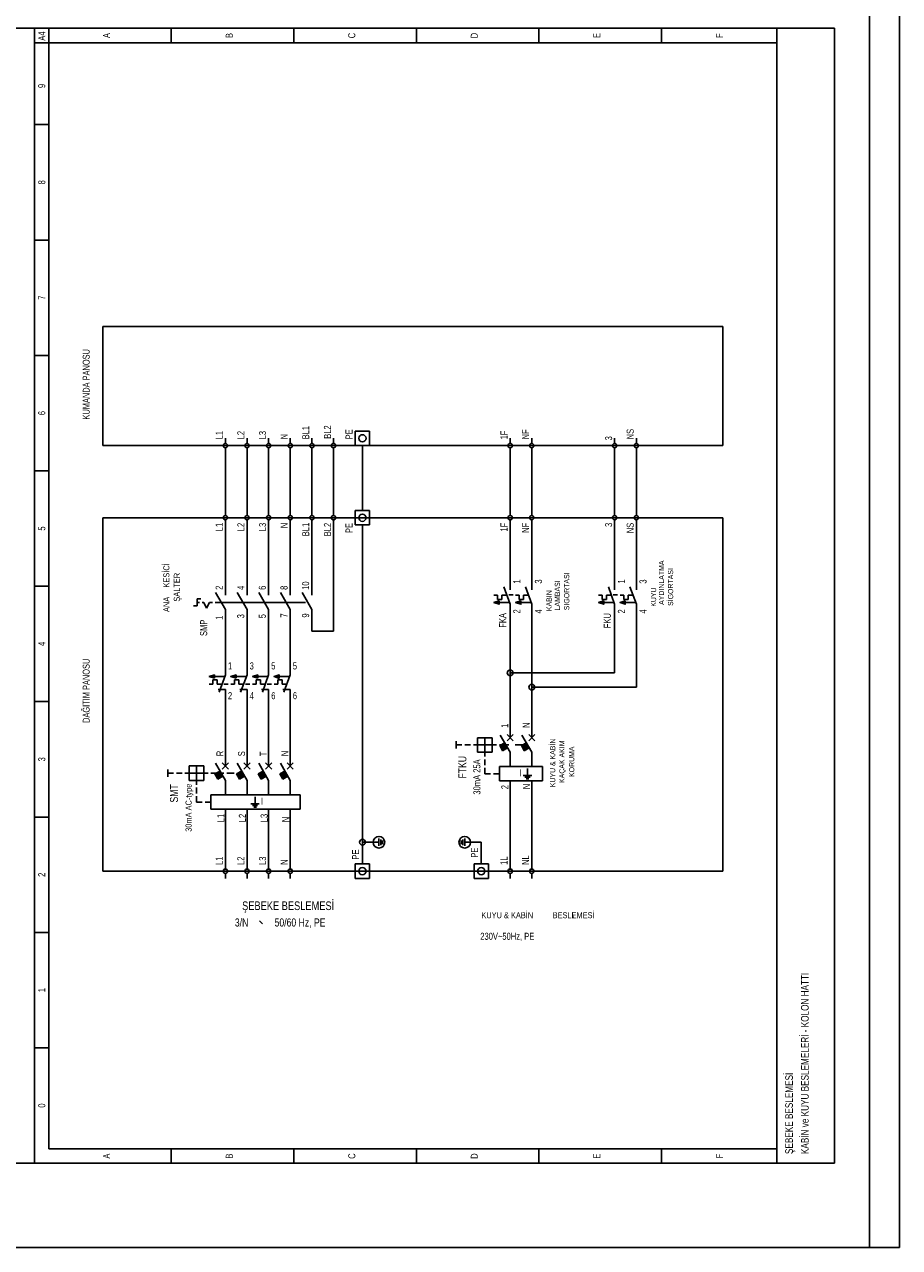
# Model space of a CAD drawing. Header units: centimetres. Extents: x 0 to 13360, y -30 to 2970.
# Tile 21 of 27: x 12630 to 13360, y 0 to 1019. Entities that reach past the tile are written whole.
import ezdxf
from ezdxf.enums import TextEntityAlignment as Align

# ---------------------------------------------------------------- set-up
doc = ezdxf.new("R2010")
doc.units = ezdxf.units.CM
for name, color, linetype in [('ASN-CERCEVE', 7, 'Continuous'), ('ASN-ELEKTRIK', 3, 'Continuous'), ('ASN-ELEKTRIK-YAZI', 4, 'Continuous')]:
    doc.layers.add(name, color=color, linetype=linetype)

msp = doc.modelspace()

# ---------------------------------------------------------------- linework, layer by layer
at = {"layer": 'ASN-CERCEVE'}
for points in [[(0, 0), (13359.9, 0), (13359.9, 2970), (0, 2970)], [(100, 0), (13334.9, 0), (13334.9, 2970), (100, 2970)]]:
    msp.add_lwpolyline(points, close=True, dxfattribs=at)
at = {"layer": 'ASN-ELEKTRIK'}
for p, q in [((11971.8, 1016), (12638.6, 1016)), ((12638.6, 70.2), (12638.6, 1016)), ((12638.6, 1016), (13305.7, 1016)), ((12638.6, 1016), (12638.6, 70.2)), ((12650.6, 82.2), (12650.6, 1016)), ((12752.8, 1016), (12752.8, 1003.9)), ((12855, 1016), (12855, 1003.9)), ((12957.1, 1016), (12957.1, 1003.9)), ((13059.3, 1003.9), (13059.3, 1016)), ((13161.5, 1003.9), (13161.5, 1016)), ((13257.7, 70.2), (13257.7, 1016)), ((13305.7, 1016), (13305.7, 70.2)), ((12638.6, 1003.9), (13257.7, 1003.9)), ((12650.6, 935.7), (12638.6, 935.7)), ((12650.6, 839.5), (12638.6, 839.5)), ((13212.6, 767.4), (12695.7, 767.4)), ((12695.7, 767.4), (12695.7, 668.2)), ((13212.6, 668.2), (13212.6, 767.4)), ((12650.6, 743.4), (12638.6, 743.4)), ((12797.9, 670), (12797.9, 674.3)), ((12815.9, 670), (12815.9, 674.3)), ((12833.9, 670), (12833.9, 674.3)), ((12852, 670), (12852, 674.3)), ((12870, 670), (12870, 674.3)), ((12888, 670), (12888, 674.3)), ((12906, 680.3), (12918.1, 680.3)), ((12906, 668.2), (12906, 680.3)), ((12918.1, 680.3), (12918.1, 668.2)), ((13035.3, 670), (13035.3, 674.3)), ((13053.3, 670), (13053.3, 674.3)), ((13122.4, 670), (13122.4, 674.3)), ((13140.5, 670), (13140.5, 674.3)), ((12695.7, 668.2), (13212.6, 668.2)), ((12797.9, 662.2), (12797.9, 666.4)), ((12815.9, 662.2), (12815.9, 666.4)), ((12833.9, 662.2), (12833.9, 666.4)), ((12852, 662.2), (12852, 666.4)), ((12870, 662.2), (12870, 666.4)), ((12888, 662.2), (12888, 666.4)), ((12918.1, 668.2), (12906, 668.2)), ((12912.1, 614.1), (12912.1, 668.2)), ((13035.3, 662.2), (13035.3, 666.4)), ((13053.3, 662.2), (13053.3, 666.4)), ((13122.4, 662.2), (13122.4, 666.4)), ((13140.5, 662.2), (13140.5, 666.4)), ((12797.9, 614.1), (12797.9, 662.2)), ((12815.9, 662.2), (12815.9, 614.1)), ((12833.9, 614.1), (12833.9, 662.2)), ((12852, 662.2), (12852, 614.1)), ((12870, 614.1), (12870, 662.2)), ((12888, 614.1), (12888, 662.2)), ((13035.3, 614.1), (13035.3, 662.2)), ((13053.3, 662.2), (13053.3, 614.1)), ((13122.4, 662.2), (13122.4, 614.1)), ((13140.5, 662.2), (13140.5, 614.1)), ((12650.6, 647.2), (12638.6, 647.2)), ((12797.9, 609.9), (12797.9, 614.1)), ((12815.9, 609.9), (12815.9, 614.1)), ((12833.9, 609.9), (12833.9, 614.1)), ((12852, 609.9), (12852, 614.1)), ((12870, 609.9), (12870, 614.1)), ((12888, 609.9), (12888, 614.1)), ((12906, 614.1), (12918.1, 614.1)), ((12906, 602.1), (12906, 614.1)), ((12918.1, 614.1), (12918.1, 602.1)), ((13035.3, 609.9), (13035.3, 614.1)), ((13053.3, 609.9), (13053.3, 614.1)), ((13122.4, 609.9), (13122.4, 614.1)), ((13140.5, 609.9), (13140.5, 614.1)), ((13212.6, 608.1), (12695.7, 608.1)), ((12695.7, 608.1), (12695.7, 313.6)), ((12797.9, 602.1), (12797.9, 606.3)), ((12797.9, 549.6), (12797.9, 602.1)), ((12815.9, 602.1), (12815.9, 606.3)), ((12815.9, 549.6), (12815.9, 602.1)), ((12833.9, 602.1), (12833.9, 606.3)), ((12833.9, 549.6), (12833.9, 602.1)), ((12852, 602.1), (12852, 606.3)), ((12852, 549.6), (12852, 602.1)), ((12870, 602.1), (12870, 606.3)), ((12870, 602.1), (12870, 605.1)), ((12870, 549.6), (12870, 602.1)), ((12888, 602.1), (12888, 606.3)), ((12888, 602.1), (12888, 605.1)), ((12888, 513.6), (12888, 602.1)), ((12918.1, 602.1), (12906, 602.1)), ((12912.1, 602.1), (12912.1, 337.7)), ((13035.3, 602.1), (13035.3, 606.3)), ((13035.3, 554), (13035.3, 602.1)), ((13053.3, 602.1), (13053.3, 606.3)), ((13053.3, 554), (13053.3, 602.1)), ((13122.4, 602.1), (13122.4, 606.3)), ((13122.4, 554), (13122.4, 602.1)), ((13140.5, 602.1), (13140.5, 606.3)), ((13140.5, 554), (13140.5, 602.1)), ((13212.6, 313.6), (13212.6, 608.1)), ((12650.6, 551), (12638.6, 551)), ((13035.3, 536), (13030, 550.4)), ((13035.3, 548), (13035.3, 554)), ((13053.3, 536), (13048.1, 550.4)), ((13053.3, 548), (13053.3, 554)), ((13122.4, 536), (13117.2, 550.4)), ((13122.4, 548), (13122.4, 554)), ((13140.5, 536), (13135.2, 550.4)), ((13140.5, 548), (13140.5, 554)), ((12774.4, 540.6), (12777.4, 540.6)), ((12774.4, 540.6), (12774.4, 534.6)), ((12797.9, 531.6), (12789.6, 545.8)), ((12797.9, 543.6), (12797.9, 549.6)), ((12815.9, 531.6), (12807.7, 545.8)), ((12815.9, 543.6), (12815.9, 549.6)), ((12833.9, 531.6), (12825.7, 545.8)), ((12833.9, 543.6), (12833.9, 549.6)), ((12852, 531.6), (12843.7, 545.8)), ((12852, 543.6), (12852, 549.6)), ((12870, 531.6), (12861.8, 545.8)), ((12870, 543.6), (12870, 549.6)), ((13021.8, 543.7), (13024.8, 543.7)), ((13024.8, 543.7), (13024.8, 540.1)), ((13028.4, 540.1), (13028.4, 543.7)), ((13028.4, 543.7), (13032.4, 543.7)), ((13034.1, 543.8), (13037.7, 543.8)), ((13039.8, 543.7), (13042.8, 543.7)), ((13042.8, 543.7), (13042.8, 540.1)), ((13046.5, 540.1), (13046.5, 543.7)), ((13046.5, 543.7), (13050.4, 543.7)), ((13109, 543.7), (13112, 543.7)), ((13112, 543.7), (13112, 540.1)), ((13115.6, 540.1), (13115.6, 543.7)), ((13115.6, 543.7), (13119.6, 543.7)), ((13121.2, 543.8), (13124.8, 543.8)), ((13127, 543.7), (13130, 543.7)), ((13130, 543.7), (13130, 540.1)), ((13133.6, 540.1), (13133.6, 543.7)), ((13133.6, 543.7), (13137.6, 543.7)), ((12771.4, 534.6), (12774.4, 534.6)), ((12774.4, 537.6), (12776.2, 537.6)), ((12778.6, 537.6), (12779.8, 537.6)), ((12782.2, 532.8), (12779.8, 537.6)), ((12784.6, 537.6), (12782.2, 532.8)), ((12784.6, 537.6), (12785.8, 537.6)), ((12785.8, 537.6), (12787, 537.6)), ((12789.4, 537.6), (12794.3, 537.6)), ((12794.9, 537.6), (12864.6, 537.6)), ((12797.9, 531.6), (12797.9, 525.6)), ((12815.9, 531.6), (12815.9, 525.6)), ((12833.9, 531.6), (12833.9, 525.6)), ((12852, 531.6), (12852, 525.6)), ((12870, 531.6), (12870, 525.6)), ((13021.8, 537.5), (13026.1, 538.9)), ((13034.6, 537.5), (13021.8, 537.5)), ((13021.8, 537.5), (13026.1, 536)), ((13024.8, 540.1), (13028.4, 540.1)), ((13026.1, 538.9), (13026.1, 536)), ((13035.3, 536), (13035.3, 530)), ((13035.3, 478.9), (13035.3, 530)), ((13039.8, 537.5), (13044.2, 538.9)), ((13052.6, 537.5), (13039.8, 537.5)), ((13039.8, 537.5), (13044.2, 536)), ((13042.8, 540.1), (13046.5, 540.1)), ((13044.2, 538.9), (13044.2, 536)), ((13053.3, 536), (13053.3, 530)), ((13053.3, 466.9), (13053.3, 530)), ((13109, 537.5), (13113.3, 538.9)), ((13121.7, 537.5), (13109, 537.5)), ((13109, 537.5), (13113.3, 536)), ((13112, 540.1), (13115.6, 540.1)), ((13113.3, 538.9), (13113.3, 536)), ((13122.4, 536), (13122.4, 530)), ((13122.4, 478.9), (13122.4, 530)), ((13127, 537.5), (13131.3, 538.9)), ((13139.7, 537.5), (13127, 537.5)), ((13127, 537.5), (13131.3, 536)), ((13130, 540.1), (13133.6, 540.1)), ((13131.3, 538.9), (13131.3, 536)), ((13140.5, 536), (13140.5, 530)), ((13140.5, 466.9), (13140.5, 530)), ((12797.9, 483.1), (12797.9, 525.6)), ((12815.9, 483.1), (12815.9, 525.6)), ((12833.9, 483.1), (12833.9, 525.6)), ((12852, 483.1), (12852, 525.6)), ((12870, 525.6), (12870, 513.6)), ((12870, 513.6), (12888, 513.6)), ((12797.9, 477.1), (12797.9, 483.1)), ((12815.9, 477.1), (12815.9, 483.1)), ((12833.9, 477.1), (12833.9, 483.1)), ((12852, 477.1), (12852, 483.1)), ((12784.4, 475.7), (12788.7, 477.1)), ((12797.1, 475.7), (12784.4, 475.7)), ((12784.4, 475.7), (12788.7, 474.3)), ((12784.4, 469.4), (12787.4, 469.4)), ((12787.4, 469.4), (12787.4, 473.1)), ((12787.4, 473.1), (12791, 473.1)), ((12788.7, 474.3), (12788.7, 477.1)), ((12791, 473.1), (12791, 469.4)), ((12791, 469.4), (12795, 469.4)), ((12797.9, 477.1), (12792.6, 462.7)), ((12796.7, 469.3), (12800.3, 469.3)), ((12802.4, 475.7), (12806.8, 477.1)), ((12815.2, 475.7), (12802.4, 475.7)), ((12802.4, 475.7), (12806.8, 474.3)), ((12802.4, 469.4), (12805.4, 469.4)), ((12805.4, 469.4), (12805.4, 473.1)), ((12805.4, 473.1), (12809, 473.1)), ((12806.8, 474.3), (12806.8, 477.1)), ((12809, 473.1), (12809, 469.4)), ((12809, 469.4), (12813, 469.4)), ((12815.9, 477.1), (12810.6, 462.7)), ((12814.7, 469.3), (12818.3, 469.3)), ((12820.5, 475.7), (12824.8, 477.1)), ((12833.2, 475.7), (12820.5, 475.7)), ((12820.5, 475.7), (12824.8, 474.3)), ((12820.5, 469.4), (12823.5, 469.4)), ((12823.5, 469.4), (12823.5, 473.1)), ((12823.5, 473.1), (12827.1, 473.1)), ((12824.8, 474.3), (12824.8, 477.1)), ((12827.1, 473.1), (12827.1, 469.4)), ((12827.1, 469.4), (12831.1, 469.4)), ((12833.9, 477.1), (12828.7, 462.7)), ((12832.7, 469.3), (12836.3, 469.3)), ((12838.5, 475.7), (12842.8, 477.1)), ((12851.2, 475.7), (12838.5, 475.7)), ((12838.5, 475.7), (12842.8, 474.2)), ((12838.5, 469.4), (12841.5, 469.4)), ((12841.5, 469.4), (12841.5, 473)), ((12841.5, 473), (12845.1, 473)), ((12842.8, 474.2), (12842.8, 477.1)), ((12845.1, 473), (12845.1, 469.4)), ((12845.1, 469.4), (12849.1, 469.4)), ((12852, 477.1), (12846.7, 462.7)), ((13122.4, 478.9), (13035.3, 478.9)), ((13035.3, 436.8), (13035.3, 478.9)), ((12797.9, 465.1), (12791.8, 465.1)), ((12797.9, 465.1), (12797.9, 459.1)), ((12797.9, 413.3), (12797.9, 459.1)), ((12815.9, 465.1), (12809.9, 465.1)), ((12815.9, 465.1), (12815.9, 459.1)), ((12815.9, 459.1), (12815.9, 413.3)), ((12833.9, 465.1), (12827.9, 465.1)), ((12833.9, 465.1), (12833.9, 459.1)), ((12833.9, 413.3), (12833.9, 459.1)), ((12852, 465.1), (12845.9, 465.1)), ((12852, 465.1), (12852, 459.1)), ((12852, 413.3), (12852, 459.1)), ((13053.3, 466.9), (13140.5, 466.9)), ((13053.3, 436.8), (13053.3, 466.9)), ((12650.6, 454.9), (12638.6, 454.9)), ((13035.3, 424.8), (13035.3, 436.8)), ((13053.3, 424.8), (13053.3, 436.8)), ((12990.2, 421.8), (12990.2, 415.8)), ((12990.2, 418.8), (12995, 418.8)), ((12997.4, 418.8), (13002.2, 418.8)), ((13004.6, 418.8), (13009.4, 418.8)), ((13008.2, 424.8), (13008.2, 412.8)), ((13020.2, 424.8), (13008.2, 424.8)), ((13009.4, 418.8), (13019, 418.8)), ((13014.2, 414), (13014.2, 424.8)), ((13019, 418.8), (13023.9, 418.8)), ((13020.2, 412.8), (13020.2, 424.8)), ((13026.3, 418.8), (13031.1, 418.8)), ((13026.6, 418.2), (13030.8, 420.6)), ((13029, 414), (13026.6, 418.2)), ((13029.2, 414.1), (13026.8, 418.3)), ((13035.3, 412.8), (13027.1, 427)), ((13029.5, 414.3), (13027.1, 418.5)), ((13029.8, 414.4), (13027.4, 418.6)), ((13030.1, 414.6), (13027.7, 418.8)), ((13030.3, 414.7), (13027.9, 418.9)), ((13030.6, 414.9), (13028.2, 419.1)), ((13030.8, 415), (13028.4, 419.2)), ((13031.1, 415.2), (13028.7, 419.4)), ((13031.3, 415.3), (13028.9, 419.5)), ((13031.6, 415.5), (13029.2, 419.7)), ((13031.8, 415.6), (13029.4, 419.8)), ((13032.2, 415.8), (13029.7, 420)), ((13032.4, 415.9), (13030, 420.1)), ((13032.7, 416.1), (13030.3, 420.3)), ((13032.9, 416.2), (13030.5, 420.4)), ((13030.5, 418.8), (13034.1, 418.8)), ((13032.7, 422.3), (13037.8, 427.4)), ((13032.7, 427.4), (13037.8, 422.3)), ((13039.5, 418.8), (13045.5, 418.8)), ((13044.7, 418.2), (13048.8, 420.6)), ((13047.1, 414), (13044.7, 418.2)), ((13047.3, 414.1), (13044.9, 418.3)), ((13053.3, 412.8), (13045.1, 427)), ((13047.6, 414.3), (13045.2, 418.5)), ((13047.8, 414.4), (13045.4, 418.6)), ((13048.1, 414.6), (13045.7, 418.8)), ((13048.3, 414.7), (13045.9, 418.9)), ((13048.6, 414.9), (13046.2, 419.1)), ((13048.8, 415), (13046.4, 419.2)), ((13049.1, 415.2), (13046.7, 419.4)), ((13049.3, 415.3), (13046.9, 419.5)), ((13049.7, 415.5), (13047.3, 419.7)), ((13049.9, 415.6), (13047.5, 419.8)), ((13050.2, 415.8), (13047.8, 420)), ((13050.4, 415.9), (13048, 420.1)), ((13050.7, 416.1), (13048.3, 420.3)), ((13050.9, 416.2), (13048.5, 420.4)), ((13050.8, 422.3), (13055.9, 427.4)), ((13050.8, 427.4), (13055.9, 422.3)), ((12797.9, 413.3), (12797.9, 401.3)), ((12797.9, 401.3), (12797.9, 413.3)), ((12815.9, 413.3), (12815.9, 401.3)), ((12815.9, 401.3), (12815.9, 413.3)), ((12833.9, 413.3), (12833.9, 401.3)), ((12833.9, 401.3), (12833.9, 413.3)), ((12852, 413.3), (12852, 401.3)), ((12852, 401.3), (12852, 413.3)), ((13008.2, 412.8), (13020.2, 412.8)), ((13014.2, 414), (13014.2, 409.2)), ((13033.2, 416.4), (13029, 414)), ((13035.3, 412.8), (13035.3, 400.8)), ((13051.2, 416.4), (13047.1, 414)), ((13053.3, 412.8), (13053.3, 400.8)), ((12749.8, 398.3), (12749.8, 392.3)), ((12767.8, 401.3), (12767.8, 389.2)), ((12779.8, 401.3), (12767.8, 401.3)), ((12773.8, 390.4), (12773.8, 401.3)), ((12779.8, 389.2), (12779.8, 401.3)), ((12797.9, 389.2), (12789.6, 403.5)), ((12795.3, 398.7), (12800.4, 403.8)), ((12795.3, 403.8), (12800.4, 398.7)), ((12815.9, 389.2), (12807.7, 403.5)), ((12813.3, 398.7), (12818.4, 403.8)), ((12813.3, 403.8), (12818.4, 398.7)), ((12833.9, 389.2), (12825.7, 403.5)), ((12831.4, 398.7), (12836.5, 403.8)), ((12831.4, 403.8), (12836.5, 398.7)), ((12852, 389.2), (12843.7, 403.5)), ((12849.4, 398.7), (12854.5, 403.8)), ((12849.4, 403.8), (12854.5, 398.7)), ((13014.2, 406.8), (13014.2, 402)), ((13014.2, 399.6), (13014.2, 394.8)), ((13062.3, 400.8), (13026.3, 400.8)), ((13026.3, 400.8), (13026.3, 388.8)), ((13049.7, 393.4), (13049.7, 399.1)), ((13062.3, 400.8), (13062.3, 388.8)), ((12749.8, 395.3), (12754.6, 395.3)), ((12757, 395.3), (12761.8, 395.3)), ((12764.2, 395.3), (12769, 395.3)), ((12767.8, 389.2), (12779.8, 389.2)), ((12769, 395.3), (12778.6, 395.3)), ((12773.8, 390.4), (12773.8, 385.6)), ((12778.6, 395.3), (12783.4, 395.3)), ((12785.8, 395.3), (12790.6, 395.3)), ((12789.2, 394.6), (12793.4, 397)), ((12791.6, 390.4), (12789.2, 394.6)), ((12791.8, 390.6), (12789.4, 394.7)), ((12792.1, 390.7), (12789.7, 394.9)), ((12792.3, 390.9), (12789.9, 395)), ((12792.7, 391.1), (12790.3, 395.2)), ((12792.9, 391.2), (12790.5, 395.3)), ((12793.2, 391.4), (12790.8, 395.5)), ((12793.4, 391.5), (12791, 395.6)), ((12793.7, 391.7), (12791.3, 395.8)), ((12793.9, 391.8), (12791.5, 395.9)), ((12795.8, 392.9), (12791.6, 390.4)), ((12794.2, 392), (12791.8, 396.1)), ((12794.4, 392.1), (12792, 396.2)), ((12794.7, 392.3), (12792.3, 396.4)), ((12794.9, 392.4), (12792.5, 396.5)), ((12795.3, 392.6), (12792.9, 396.7)), ((12795.5, 392.7), (12793.1, 396.8)), ((12793.1, 395.3), (12796.7, 395.3)), ((12797.9, 389.2), (12797.9, 377.2)), ((12799.1, 395.3), (12805.1, 395.3)), ((12807.2, 394.6), (12811.4, 397)), ((12809.6, 390.4), (12807.2, 394.6)), ((12809.9, 390.6), (12807.4, 394.7)), ((12810.2, 390.7), (12807.8, 394.9)), ((12810.4, 390.9), (12808, 395)), ((12810.7, 391.1), (12808.3, 395.2)), ((12810.9, 391.2), (12808.5, 395.3)), ((12811.2, 391.4), (12808.8, 395.5)), ((12811.4, 391.5), (12809, 395.6)), ((12811.7, 391.7), (12809.3, 395.8)), ((12811.9, 391.8), (12809.5, 395.9)), ((12813.8, 392.9), (12809.6, 390.4)), ((12812.2, 392), (12809.8, 396.1)), ((12812.5, 392.1), (12810.1, 396.2)), ((12812.8, 392.3), (12810.4, 396.4)), ((12813, 392.4), (12810.6, 396.5)), ((12813.3, 392.6), (12810.9, 396.7)), ((12813.5, 392.7), (12811.1, 396.8)), ((12815.9, 389.2), (12815.9, 377.2)), ((12825.3, 394.6), (12829.4, 397)), ((12827.7, 390.4), (12825.3, 394.6)), ((12827.9, 390.6), (12825.5, 394.7)), ((12828.2, 390.7), (12825.8, 394.9)), ((12828.4, 390.9), (12826, 395)), ((12828.7, 391.1), (12826.3, 395.2)), ((12828.9, 391.2), (12826.5, 395.3)), ((12829.2, 391.4), (12826.8, 395.5)), ((12829.4, 391.5), (12827, 395.6)), ((12829.8, 391.7), (12827.4, 395.8)), ((12830, 391.8), (12827.6, 395.9)), ((12831.8, 392.9), (12827.7, 390.4)), ((12830.3, 392), (12827.9, 396.1)), ((12830.5, 392.1), (12828.1, 396.2)), ((12830.8, 392.3), (12828.4, 396.4)), ((12831, 392.4), (12828.6, 396.5)), ((12831.3, 392.6), (12828.9, 396.7)), ((12831.5, 392.7), (12829.1, 396.8)), ((12833.9, 389.2), (12833.9, 377.2)), ((12843.3, 394.6), (12847.5, 397)), ((12845.7, 390.4), (12843.3, 394.6)), ((12845.9, 390.6), (12843.5, 394.7)), ((12846.2, 390.7), (12843.8, 394.9)), ((12846.4, 390.9), (12844, 395)), ((12846.7, 391.1), (12844.3, 395.2)), ((12847, 391.2), (12844.6, 395.3)), ((12847.3, 391.4), (12844.9, 395.5)), ((12847.5, 391.5), (12845.1, 395.6)), ((12847.8, 391.7), (12845.4, 395.8)), ((12848, 391.8), (12845.6, 395.9)), ((12849.9, 392.9), (12845.7, 390.4)), ((12848.3, 392), (12845.9, 396.1)), ((12848.5, 392.1), (12846.1, 396.2)), ((12848.8, 392.3), (12846.4, 396.4)), ((12849, 392.4), (12846.6, 396.5)), ((12849.4, 392.6), (12846.9, 396.7)), ((12849.6, 392.7), (12847.2, 396.8)), ((12852, 389.2), (12852, 377.2)), ((13014.2, 394.8), (13019, 394.8)), ((13021.4, 394.8), (13026.3, 394.8)), ((13062.3, 388.8), (13026.3, 388.8)), ((13035.3, 376.7), (13035.3, 388.8)), ((13046.2, 393.4), (13053.3, 393.4)), ((13047.6, 392), (13051.9, 392)), ((13048.7, 390.5), (13050.8, 390.5)), ((13053.3, 376.7), (13053.3, 388.8)), ((12773.8, 383.2), (12773.8, 378.4)), ((12860.2, 377.2), (12785.8, 377.2)), ((12785.8, 377.2), (12785.8, 365.2)), ((12860.2, 377.2), (12860.2, 365.2)), ((12773.8, 376), (12773.8, 371.2)), ((12773.8, 371.2), (12778.6, 371.2)), ((12781, 371.2), (12785.8, 371.2)), ((12819, 369.8), (12826.1, 369.8)), ((12820.4, 368.4), (12824.7, 368.4)), ((12821.6, 367), (12823.7, 367)), ((12822.6, 369.8), (12822.6, 375.5)), ((13035.3, 319.6), (13035.3, 376.7)), ((13053.3, 319.6), (13053.3, 376.7)), ((12650.6, 358.7), (12638.6, 358.7)), ((12860.2, 365.2), (12785.8, 365.2)), ((12797.9, 353.2), (12797.9, 365.2)), ((12815.9, 353.2), (12815.9, 365.2)), ((12833.9, 353.2), (12833.9, 365.2)), ((12852, 353.2), (12852, 365.2)), ((12797.9, 353.2), (12797.9, 319.6)), ((12797.9, 353.2), (12797.9, 353.2)), ((12815.9, 319.6), (12815.9, 353.2)), ((12833.9, 319.6), (12833.9, 353.2)), ((12852, 353.2), (12852, 319.6)), ((12918.1, 337.7), (12912.1, 337.7)), ((12912.1, 319.6), (12912.1, 337.7)), ((12925.9, 337.7), (12915.1, 337.7)), ((12925.9, 334.7), (12925.9, 340.7)), ((12927.4, 335.4), (12927.4, 339.9)), ((12928.9, 336.2), (12928.9, 339.2)), ((12994.4, 339.2), (12994.4, 336.2)), ((12995.9, 339.9), (12995.9, 335.4)), ((12997.4, 340.7), (12997.4, 334.7)), ((12997.4, 337.7), (13008.2, 337.7)), ((13005.2, 337.7), (13011.2, 337.7)), ((13011.2, 319.6), (13011.2, 337.7)), ((12797.9, 315.4), (12797.9, 319.6)), ((12815.9, 315.4), (12815.9, 319.6)), ((12833.9, 315.4), (12833.9, 319.6)), ((12852, 315.4), (12852, 319.6)), ((12906, 307.6), (12906, 319.6)), ((12906, 319.6), (12918.1, 319.6)), ((12918.1, 319.6), (12918.1, 307.6)), ((13005.2, 307.6), (13005.2, 319.6)), ((13005.2, 319.6), (13017.2, 319.6)), ((13017.2, 319.6), (13017.2, 307.6)), ((13035.3, 319.6), (13035.3, 315.4)), ((13053.3, 319.6), (13053.3, 315.4)), ((12695.7, 313.6), (13212.6, 313.6)), ((12797.9, 307.6), (12797.9, 311.8)), ((12815.9, 307.6), (12815.9, 311.8)), ((12833.9, 307.6), (12833.9, 311.8)), ((12852, 307.6), (12852, 311.8)), ((12918.1, 307.6), (12906, 307.6)), ((13017.2, 307.6), (13005.2, 307.6)), ((13035.3, 311.8), (13035.3, 307.6)), ((13053.3, 311.8), (13053.3, 307.6)), ((12826.4, 272.1), (12828.8, 269.8)), ((12650.6, 262.5), (12638.6, 262.5)), ((12650.6, 166.4), (12638.6, 166.4)), ((12650.6, 82.2), (13257.7, 82.2)), ((12752.8, 82.2), (12752.8, 70.2)), ((12855, 82.2), (12855, 70.2)), ((12957.1, 82.2), (12957.1, 70.2)), ((13059.3, 70.2), (13059.3, 82.2)), ((13161.5, 70.2), (13161.5, 82.2)), ((13257.7, 70.2), (13257.7, 82.2)), ((12638.6, 70.2), (11971.8, 70.2)), ((13305.7, 70.2), (12638.6, 70.2)), ((13257.7, 70.2), (13305.7, 70.2)), ((13275.7, 70.2), (13305.7, 70.2))]:
    msp.add_line(p, q, dxfattribs=at)
for points in [[(13026.1, 538.9), (13026.1, 536), (13021.8, 537.5), (13026.1, 538.9)], [(13044.2, 538.9), (13044.2, 536), (13039.8, 537.5), (13044.2, 538.9)], [(13113.3, 538.9), (13113.3, 536), (13109, 537.5), (13113.3, 538.9)], [(13131.3, 538.9), (13131.3, 536), (13127, 537.5), (13131.3, 538.9)], [(12788.7, 474.3), (12788.7, 477.1), (12784.4, 475.7), (12788.7, 474.3)], [(12806.8, 474.3), (12806.8, 477.1), (12802.4, 475.7), (12806.8, 474.3)], [(12824.8, 474.3), (12824.8, 477.1), (12820.5, 475.7), (12824.8, 474.3)], [(12842.8, 474.2), (12842.8, 477.1), (12838.5, 475.7), (12842.8, 474.2)]]:
    msp.add_lwpolyline(points, dxfattribs=at)
for centre, radius in [((12912.1, 674.3), 3.01), ((12797.9, 668.2), 1.8), ((12815.9, 668.2), 1.8), ((12833.9, 668.2), 1.8), ((12852, 668.2), 1.8), ((12870, 668.2), 1.8), ((12888, 668.2), 1.8), ((13035.3, 668.2), 1.8), ((13053.3, 668.2), 1.8), ((13122.4, 668.2), 1.8), ((13140.5, 668.2), 1.8), ((12797.9, 608.1), 1.8), ((12815.9, 608.1), 1.8), ((12833.9, 608.1), 1.8), ((12852, 608.1), 1.8), ((12870, 608.1), 1.8), ((12888, 608.1), 1.8), ((12912.1, 608.1), 3.01), ((13035.3, 608.1), 1.8), ((13053.3, 608.1), 1.8), ((13122.4, 608.1), 1.8), ((13140.5, 608.1), 1.8), ((13035.3, 478.9), 2.4), ((13053.3, 466.9), 2.4), ((12912.1, 337.7), 2.4), ((12925.9, 337.7), 4.81), ((12997.4, 337.7), 4.81), ((12912.1, 313.6), 3.01), ((13011.2, 313.6), 3.01), ((12797.9, 313.6), 1.8), ((12815.9, 313.6), 1.8), ((12833.9, 313.6), 1.8), ((12852, 313.6), 1.8), ((13035.3, 313.6), 1.8), ((13053.3, 313.6), 1.8)]:
    msp.add_circle(centre, radius, dxfattribs=at)

# ---------------------------------------------------------------- texts
at = {"layer": 'ASN-ELEKTRIK-YAZI', "width": 0.8}
for s, height, p in [('A4', 5.89, (12647.7, 1005.6)), ('BL1', 5.89, (12867.8, 673.4)), ('L1', 5.89, (12795.7, 673.4)), ('L2', 5.89, (12813.7, 673.4)), ('L3', 5.89, (12831.8, 673.4)), ('N', 5.89, (12849.8, 673.4)), ('PE', 5.89, (12903.9, 673.4)), ('1F', 5.89, (13033.1, 673.4)), ('NF', 5.89, (13051.1, 673.4)), ('NS', 5.89, (13138.3, 673.4)), ('PE', 5.89, (12903.9, 595.3)), ('2', 5.89, (12795.6, 548)), ('4', 5.89, (12813.6, 548)), ('6', 5.89, (12831.6, 548)), ('8', 5.89, (12849.7, 548)), ('10', 5.89, (12867.7, 548)), ('1', 5.89, (13043.8, 553.2)), ('3', 5.89, (13061.8, 553.2)), ('1', 5.89, (13131, 553.2)), ('3', 5.89, (13149, 553.2)), ('1', 5.89, (13033.7, 433)), ('N', 5.89, (13051.7, 433)), ('R', 5.89, (12796.3, 409.4)), ('S', 5.89, (12814.3, 409.4)), ('T', 5.89, (12832.4, 409.4)), ('N', 5.89, (12850.4, 409.4)), ('2', 5.89, (13033.8, 381.9)), ('N', 5.89, (13051.9, 381.9)), ('L1', 5.89, (12797, 354.4)), ('L2', 5.89, (12815, 354.4)), ('L3', 5.89, (12833.1, 354.4)), ('N', 5.89, (12851.1, 354.4)), ('PE', 5.89, (13008.5, 324.8)), ('NL', 5.89, (13051.1, 318.8)), ('L1', 5.89, (12795.7, 318.8)), ('L2', 5.89, (12813.7, 318.8)), ('L3', 5.89, (12831.8, 318.8)), ('N', 5.89, (12849.8, 318.8)), ('1L', 5.89, (13033.1, 318.8)), ('KABİN ve KUYU BESLEMELERİ - KOLON HATTI', 6.369, (13284.2, 77.9)), ('ŞEBEKE BESLEMESİ', 6.369, (13271, 77.9))]:
    msp.add_text(s, height=height, rotation=90, dxfattribs=at).set_placement(p)
for s, height, rotation, p in [('A', 5.89, 90, (12701.8, 1009.9)), ('B', 5.89, 90, (12804, 1009.9)), ('C', 5.89, 90, (12906.2, 1009.9)), ('D', 5.89, 90, (13008.3, 1009.9)), ('E', 5.89, 90, (13110.5, 1009.9)), ('F', 5.89, 90, (13212.7, 1009.9)), ('9', 5.89, 90, (12647.7, 967.9)), ('8', 5.89, 90, (12647.7, 887.6)), ('7', 5.89, 90, (12647.7, 791.5)), ('KUMANDA PANOSU', 5.77, 90, (12684.7, 719.3)), ('6', 5.89, 90, (12647.7, 695.3)), ('5', 5.89, 90, (12647.7, 599.1)), ('KESİCİ', 5.05, 90, (12751.2, 560.1)), ('ŞALTER', 5.05, 90, (12759.9, 550.2)), ('AYDINLATMA', 4.33, 90, (13163.6, 554)), ('SİGORTASI', 4.33, 90, (13171.2, 550.4)), ('LAMBASI', 4.33, 90, (13076.8, 543.4)), ('SIGORTASI', 4.33, 90, (13084.6, 546.8)), ('ANA', 5.05, 90, (12751.2, 535.9)), ('KABIN', 4.33, 90, (13069.9, 539)), ('KUYU', 4.33, 90, (13157, 542)), ('4', 5.89, 90, (12647.7, 503)), ('DAĞITIM PANOSU', 5.77, 90, (12684.7, 463.9)), ('KUYU & KABİN', 4.328, 90, (13072.9, 403.8)), ('KAÇAK AKIM', 4.33, 90, (13080.6, 404.8)), ('3', 5.89, 90, (12647.7, 406.8)), ('KORUMA', 4.33, 90, (13088.8, 404.8)), ('I', 5.89, 360, (13043.8, 392.6)), ('2', 5.89, 90, (12647.7, 310.6)), ('1', 5.89, 90, (12647.7, 214.5)), ('0', 5.89, 90, (12647.7, 118.3)), ('A', 5.89, 90, (12701.8, 76.2)), ('B', 5.89, 90, (12804, 76.2)), ('C', 5.89, 90, (12906.2, 76.2)), ('D', 5.89, 90, (13008.3, 76.2)), ('E', 5.89, 90, (13110.5, 76.2)), ('F', 5.89, 90, (13212.7, 76.2))]:
    msp.add_text(s, height=height, rotation=rotation, dxfattribs=at).set_placement(p, align=Align.CENTER)
for s, height, p in [('BL2', 5.89, (12885.9, 685.1)), ('3', 5.89, (13120.3, 676.1)), ('L1', 5.89, (12795.7, 603.9)), ('L2', 5.89, (12813.7, 603.9)), ('L3', 5.89, (12831.8, 603.9)), ('N', 5.89, (12849.8, 603.9)), ('BL1', 5.89, (12867.8, 603.9)), ('BL2', 5.89, (12885.9, 603.9)), ('1F', 5.89, (13033.1, 603.9)), ('NF', 5.89, (13051.1, 603.9)), ('3', 5.89, (13120.3, 603.9)), ('NS', 5.89, (13138.3, 603.9)), ('2', 5.89, (13043.8, 531.8)), ('4', 5.89, (13061.8, 531.8)), ('2', 5.89, (13131, 531.8)), ('4', 5.89, (13149, 531.8)), ('SMP', 5.89, (12782.7, 523.2)), ('1', 5.89, (12795.6, 526.6)), ('3', 5.89, (12813.6, 527.8)), ('5', 5.89, (12831.6, 527.8)), ('7', 5.89, (12849.7, 528.4)), ('9', 5.89, (12867.7, 528.4)), ('FKA', 5.89, (13032, 528.7)), ('FKU', 5.89, (13119.2, 528.7)), ('FTKU', 6.73, (12998.8, 409.6)), ('30mA 25A', 5.89, (13010.5, 406.8)), ('SMT', 6.73, (12758.4, 386)), ('30mA AC-type', 5.049, (12769.7, 386.5)), ('PE', 5.89, (12909.4, 331.7))]:
    msp.add_text(s, height=height, rotation=90, dxfattribs=at).set_placement(p, align=Align.RIGHT)
for s, height, p in [('1', 5.89, (12800, 481.7)), ('3', 5.89, (12818.1, 481.7)), ('5', 5.89, (12836.1, 481.7)), ('5', 5.89, (12854.1, 481.7)), ('2', 5.89, (12800, 456.9)), ('4', 5.89, (12818.1, 456.9)), ('6', 5.89, (12836.1, 456.9)), ('6', 5.89, (12854.1, 456.9)), ('50/60 Hz, PE', 6.732, (12838.9, 267.5))]:
    msp.add_text(s, height=height, dxfattribs=at).set_placement(p)
for s, height, p in [('I', 5.89, (12828.3, 369)), ('ŞEBEKE BESLEMESİ', 7.213, (12850.2, 281.2)), ('KUYU & KABİN', 5.049, (13032.9, 274.4)), ('BESLEMESİ', 5.05, (13088.2, 274.4)), ('\\', 5.05, (13087.6, 274.4)), ('230V~50Hz, PE', 5.89, (13032.9, 256.4))]:
    msp.add_text(s, height=height, dxfattribs=at).set_placement(p, align=Align.CENTER)
msp.add_text('3/N', height=6.73, dxfattribs=at).set_placement((12817, 267.5), align=Align.RIGHT)

doc.saveas('drawing.dxf')
